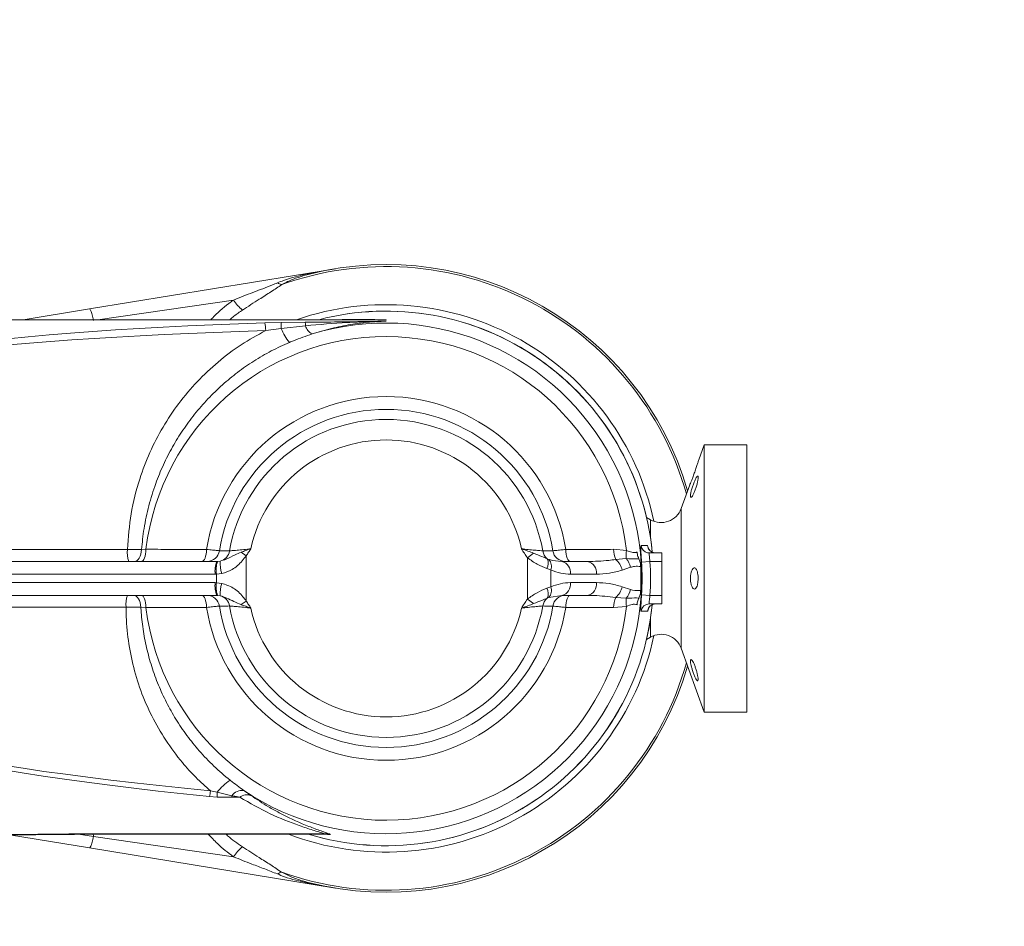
# Model space of a CAD drawing. Header units: millimetres. Extents: x 0 to 16820, y 0 to 11880.
# Tile 117 of 120: x 14844 to 15076, y 8327 to 8541. Entities that reach past the tile are written whole.
import ezdxf

# ---------------------------------------------------------------- set-up
doc = ezdxf.new("R2010")
doc.units = ezdxf.units.MM
doc.header["$LTSCALE"] = 20
doc.linetypes.add('PHANTOM', pattern=[12.7, 6.35, -1.27, 1.27, -1.27, 1.27, -1.27])
doc.styles.add('SLDTEXTSTYLE0', font='TXT', dxfattribs={"width": 0.605})
doc.dimstyles.new('SLDDIMSTYLE0', dxfattribs={"dimtxt": 140, "dimasz": 100, "dimexe": 0, "dimexo": 0.0625, "dimgap": 35, "dimtad": 1, "dimtoh": 1, "dimdec": 0, "dimrnd": 1e-09, "dimzin": 12, "dimdsep": 46, "dimtxsty": 'SLDTEXTSTYLE0', "dimsah": 1, "dimcen": 0.09, "dimadec": 0, "dimazin": 0, "dimtfac": 1, "dimtofl": 0, "dimtmove": 0, "dimatfit": 3, "dimfxl": 0, "dimfrac": 2, "dimtolj": 1, "dimtzin": 12, "dimarcsym": 0})

# ---------------------------------------------------------------- blocks, each defined once
blk = doc.blocks.new('*D18')
at = {"color": 7, "linetype": 'Continuous', "lineweight": 0}
for p, q in [((13699.83, 9477.35), (16388.41, 9477.35)), ((16358.41, 9477.35), (16358.41, 6644.47)), ((13848.53, 6644.47), (16388.41, 6644.47))]:
    blk.add_line(p, q, dxfattribs=at)
for points in [[(16358.41, 9477.35), (16343.41, 9377.35), (16373.41, 9377.35)], [(16358.41, 6644.47), (16373.41, 6744.47), (16343.41, 6744.47)]]:
    blk.add_solid(points, dxfattribs=at)
at = {"color": 7, "linetype": 'Continuous', "lineweight": 0, "insert": (16177.94, 7847.03), "char_height": 140, "attachment_point": 1, "rotation": 90, "style": 'SLDTEXTSTYLE0'}
blk.add_mtext('2833', dxfattribs=at)

msp = doc.modelspace()

# ---------------------------------------------------------------- linework, layer by layer
at = {"color": 7, "linetype": 'Continuous', "lineweight": 0}
for p, q in [((14860.41, 8473.02), (14918.4, 8482.5)), ((14844.77, 8470.47), (14860.41, 8473.02)), ((14930.33, 8470.47), (14776.33, 8470.47)), ((14930.33, 8470.48), (14930.33, 8470.47)), ((14930.33, 8470.47), (14930.33, 8470.4)), ((14930.33, 8470.14), (14930.33, 8470.12)), ((14930.33, 8470.12), (14930.33, 8470.1)), ((15005.33, 8440.97), (15004.04, 8437.43)), ((15015.33, 8440.97), (15005.33, 8440.97)), ((15005.33, 8440.97), (15005.33, 8377.97)), ((15015.33, 8440.97), (15015.33, 8377.97)), ((15001.89, 8431.5), (14999.86, 8425.93)), ((14992.66, 8423.31), (14991.7, 8423.87)), ((14992.42, 8415.47), (14995.33, 8415.47)), ((14993.66, 8415.48), (14993.9, 8415.47)), ((14995.33, 8415.47), (14995.33, 8413.47)), ((14811.63, 8413.47), (14890.41, 8413.47)), ((14890.41, 8413.47), (14890.58, 8413.47)), ((14971.71, 8413.47), (14977.81, 8413.47)), ((14990.33, 8412.26), (14990.33, 8409.47)), ((14995.33, 8413.47), (14995.33, 8405.47)), ((14990.33, 8409.47), (14990.33, 8406.67)), ((14890.41, 8405.47), (14810.5, 8405.47)), ((14977.81, 8405.47), (14971.71, 8405.47)), ((14995.33, 8405.47), (14995.33, 8403.47)), ((14995.33, 8403.47), (14992.42, 8403.47)), ((14991.7, 8395.06), (14992.66, 8395.62)), ((14999.86, 8393), (15005.33, 8377.97)), ((15005.33, 8377.97), (15015.33, 8377.97)), ((14860.41, 8345.91), (14841.56, 8348.99)), ((14861.1, 8349.17), (14916.08, 8349.17)), ((14861.32, 8348.65), (14861.29, 8349.29)), ((14861.32, 8348.65), (14861.31, 8348.62)), ((14918.4, 8336.43), (14860.41, 8345.91))]:
    msp.add_line(p, q, dxfattribs=at)
at = {"color": 8, "linetype": 'Continuous', "lineweight": 0}
for p, q in [((14894.33, 8475.11), (14862.37, 8470.47)), ((14901.72, 8469.74), (14905.59, 8469.81)), ((14905.59, 8469.81), (14911.26, 8469.86)), ((14905.61, 8468.39), (14901.93, 8467.91)), ((14911.31, 8469.05), (14905.61, 8468.39)), ((14999.86, 8425.93), (14999.86, 8393)), ((14992.66, 8423.31), (14992.66, 8418.87)), ((14787.37, 8416.32), (14869.34, 8416.32)), ((14872.67, 8416.27), (14873.72, 8416.34)), ((14983.95, 8416.33), (14986.98, 8416.06)), ((14897.36, 8414.81), (14896.14, 8415.64)), ((14897.36, 8414.81), (14897.36, 8404.12)), ((14963.62, 8414.36), (14965.08, 8415.41)), ((14963.62, 8404.57), (14963.62, 8414.36)), ((14968.3, 8414.12), (14968.67, 8413.96)), ((14984.43, 8413.95), (14986.94, 8414.14)), ((14890.58, 8413.47), (14891.21, 8413.55)), ((14969.15, 8411.46), (14968.23, 8411.78)), ((14969.15, 8411.46), (14969.15, 8407.47)), ((14987.9, 8412.09), (14985.93, 8411.43)), ((14990.53, 8413.34), (14992.52, 8413.47)), ((14995.33, 8413.47), (14992.52, 8413.47)), ((14890.02, 8410.47), (14811.24, 8410.47)), ((14890.33, 8410.47), (14890.02, 8410.47)), ((14891.56, 8410.62), (14890.33, 8410.47)), ((14890.33, 8408.46), (14890.33, 8410.47)), ((14979.88, 8410.47), (14973.79, 8410.47)), ((14810.12, 8408.47), (14890.02, 8408.47)), ((14890.02, 8408.47), (14890.33, 8408.46)), ((14890.33, 8408.46), (14891.56, 8408.31)), ((14968.23, 8407.15), (14969.15, 8407.47)), ((14973.79, 8408.47), (14979.88, 8408.47)), ((14985.93, 8407.51), (14987.9, 8406.84)), ((14890.58, 8405.46), (14890.41, 8405.47)), ((14891.21, 8405.39), (14890.58, 8405.46)), ((14965.08, 8403.52), (14963.62, 8404.57)), ((14968.67, 8404.97), (14968.3, 8404.81)), ((14971.71, 8405.47), (14968.67, 8404.97)), ((14986.94, 8404.79), (14984.43, 8404.99)), ((14992.52, 8405.47), (14990.53, 8405.59)), ((14992.52, 8405.47), (14995.33, 8405.47)), ((14869.02, 8402.73), (14787.41, 8402.73)), ((14873.72, 8402.6), (14872.51, 8402.67)), ((14896.14, 8403.29), (14897.36, 8404.12)), ((14986.98, 8402.87), (14983.95, 8402.6)), ((14992.66, 8400.06), (14992.66, 8395.62)), ((14890.5, 8357.92), (14888.7, 8358.02)), ((14888.91, 8359.37), (14890.51, 8359.03)), ((14890.51, 8359.03), (14893.96, 8358.24)), ((14893.95, 8357.88), (14890.5, 8357.92)), ((14857.82, 8349.13), (14861.32, 8348.65)), ((14861.08, 8349.27), (14915.82, 8349.27)), ((14861.31, 8348.62), (14894.33, 8343.82)), ((14916.23, 8336.83), (14911.8, 8337.65))]:
    msp.add_line(p, q, dxfattribs=at)
at = {"color": 8, "linetype": 'Continuous', "lineweight": 0, "flags": 128}
for points in [[(14872.67, 8416.27), (14872.62, 8415.71), (14872.52, 8415.18), (14872.35, 8414.7), (14872.14, 8414.28), (14871.89, 8413.93), (14871.61, 8413.68), (14871.31, 8413.52), (14870.99, 8413.47)], [(14873.72, 8416.34), (14873.69, 8415.77), (14873.62, 8415.23), (14873.52, 8414.73), (14873.39, 8414.3), (14873.23, 8413.94), (14873.04, 8413.68), (14872.85, 8413.52), (14872.65, 8413.47)], [(14887.98, 8416.29), (14887.95, 8415.73), (14887.89, 8415.2), (14887.78, 8414.71), (14887.65, 8414.28), (14887.49, 8413.94), (14887.31, 8413.68), (14887.12, 8413.52), (14886.92, 8413.47)], [(14973.74, 8413.47), (14973.54, 8413.52), (14973.35, 8413.68), (14973.17, 8413.94), (14973.01, 8414.28), (14972.88, 8414.71), (14972.78, 8415.2), (14972.71, 8415.73), (14972.68, 8416.29)], [(14990.44, 8417.21), (14990.72, 8417.21), (14991.92, 8417.22)], [(14870.73, 8405.47), (14871.07, 8405.41), (14871.39, 8405.26), (14871.68, 8405), (14871.95, 8404.66), (14872.17, 8404.24), (14872.34, 8403.76), (14872.46, 8403.23), (14872.51, 8402.67)], [(14872.65, 8405.47), (14872.85, 8405.41), (14873.04, 8405.25), (14873.23, 8404.99), (14873.39, 8404.63), (14873.52, 8404.2), (14873.62, 8403.7), (14873.69, 8403.16), (14873.72, 8402.6)], [(14886.92, 8405.47), (14887.12, 8405.41), (14887.31, 8405.25), (14887.49, 8405), (14887.65, 8404.65), (14887.78, 8404.22), (14887.89, 8403.73), (14887.95, 8403.2), (14887.98, 8402.64)], [(14972.68, 8402.64), (14972.71, 8403.2), (14972.78, 8403.73), (14972.88, 8404.22), (14973.01, 8404.65), (14973.17, 8405), (14973.35, 8405.25), (14973.54, 8405.41), (14973.74, 8405.47)], [(14991.92, 8401.71), (14991.64, 8401.72), (14990.44, 8401.72)]]:
    msp.add_lwpolyline(points, dxfattribs=at)
at = {"color": 7, "linetype": 'Continuous', "lineweight": 0, "flags": 128}
msp.add_lwpolyline([(14991.91, 8415.53), (14992.06, 8415.5), (14992.42, 8415.47)], dxfattribs=at)
at = {"color": 7, "linetype": 'Continuous', "lineweight": 30}
msp.add_arc((13699.83, 7139.47), 2337.88, 300, 180, dxfattribs=at)
at = {"color": 7, "linetype": 'PHANTOM', "lineweight": 30}
msp.add_arc((13699.83, 7139.47), 1536.4, 353.21587, 126.78413, dxfattribs=at)
at = {"color": 7, "linetype": 'Continuous', "lineweight": 0}
for centre, radius, start, end in [((14930.33, 8409.47), 74, 16.2154, 104.1134), ((14930.33, 8409.47), 63.03, 5.7222, 104.5966), ((14995.16, 8427.64), 5, 240, 340), ((14930.33, 8409.47), 63.03, 253.0454, 354.2348), ((14995.16, 8391.29), 5, 20, 120), ((14930.33, 8409.47), 74, 255.8866, 343.7846)]:
    msp.add_arc(centre, radius, start, end, dxfattribs=at)
at = {"color": 8, "linetype": 'Continuous', "lineweight": 0}
for centre, radius, start, end in [((14930.33, 8409.47), 73.53, 15.7139, 109.559), ((14912.11, 8482), 0.789, 246.7159, 282.7067), ((14906.57, 8482.57), 3.91, 241.1114, 257.3945), ((14904.03, 8481.69), 11.72, 214.1186, 229.8074), ((14930.33, 8409.47), 64.55, 12.0491, 109.0877), ((14930.33, 8409.47), 63.03, 5.6751, 104.5711), ((14930.33, 8409.47), 60.22, 236.1214, 106.8312), ((14894.28, 8467.96), 7.65, 359.6452, 13.4674), ((14857.88, 8468.33), 47.73, 0.0702, 1.778), ((14902.84, 8468.88), 8.47, 1.1555, 6.6253), ((14920.01, 8474.63), 4.16, 270.0062, 280.6786), ((14917.02, 8472.9), 12.27, 201.5725, 219.3292), ((14914.41, 8469.96), 3.23, 196.3533, 241.9484), ((14930.33, 8409.47), 57.03, 6.6386, 173.0811), ((14930.33, 8409.47), 42.89, 9.1601, 170.8399), ((14930.33, 8409.47), 39.86, 9.4223, 170.5777), ((14930.33, 8409.47), 37.49, 9.9801, 170.0199), ((14930.33, 8409.47), 32.66, 12.3749, 167.6251), ((14876.24, 8415.64), 6.93, 174.3599, 198.2592), ((14989.42, 8416.21), 5.47, 178.7379, 204.427), ((14993.1, 8414.97), 6.21, 169.9184, 187.7069), ((14992.42, 8417.46), 2, 187.254, 255.2805), ((14993.9, 8417.46), 2, 187.0792, 263.1706), ((14888.11, 8416.39), 2.93, 270.826, 352.0943), ((14890.48, 8416.41), 2.96, 284.3265, 351.2973), ((14970.24, 8416.44), 3.02, 189.1053, 230.1506), ((14966.02, 8413.02), 2.54, 330.5346, 25.6223), ((14966.74, 8412.3), 2.55, 340.8493, 40.7583), ((14972.55, 8416.39), 2.93, 187.9057, 269.174), ((14981.98, 8410.79), 4, 9.1582, 52.1659), ((14983.7, 8411.36), 4.27, 9.8833, 40.5967), ((14896.18, 8411.2), 6.2, 158.6171, 186.8289), ((14896.59, 8411.47), 6.34, 161.6359, 189.0843), ((14899.55, 8413.05), 8.35, 176.608, 196.8995), ((14971.15, 8410.86), 2.67, 351.5707, 77.7625), ((14977.24, 8410.86), 2.67, 351.5707, 77.7625), ((14930.33, 8409.47), 60.32, 356.3199, 3.6801), ((14930.33, 8409.47), 62.32, 356.3199, 3.6801), ((14896.18, 8407.73), 6.2, 173.1711, 201.3829), ((14896.59, 8407.46), 6.34, 170.9157, 198.3641), ((14899.55, 8405.88), 8.35, 163.1005, 183.392), ((14966.02, 8405.91), 2.54, 334.3777, 29.4654), ((14966.74, 8406.63), 2.55, 319.2417, 19.1507), ((14971.15, 8408.07), 2.67, 282.2375, 8.4293), ((14977.24, 8408.07), 2.67, 282.2375, 8.4293), ((14981.98, 8408.14), 4, 307.8341, 350.8418), ((14983.7, 8407.57), 4.27, 319.4033, 350.1167), ((14875.56, 8403.36), 6.57, 161.3368, 185.5533), ((14888.11, 8402.54), 2.93, 7.9057, 89.174), ((14890.48, 8402.52), 2.96, 8.7027, 75.6735), ((14970.24, 8402.49), 3.02, 129.8494, 170.8947), ((14972.55, 8402.54), 2.93, 90.826, 172.0943), ((14989.42, 8402.72), 5.47, 155.573, 181.2621), ((14993.1, 8403.96), 6.21, 172.2931, 190.0816), ((14930.33, 8409.47), 57.03, 186.9189, 353.3614), ((14930.33, 8409.47), 42.89, 189.1601, 350.8399), ((14930.33, 8409.47), 39.86, 189.4223, 350.5777), ((14930.33, 8409.47), 37.49, 189.9801, 350.0199), ((14930.33, 8409.47), 32.66, 192.3749, 347.6251), ((14930.33, 8409.47), 63.03, 253.0672, 354.2507), ((14992.42, 8401.47), 2, 90.0591, 172.7575), ((14993.9, 8401.47), 2, 90.0593, 172.926), ((14930.33, 8409.47), 64.55, 249.0822, 347.9509), ((14930.33, 8409.47), 73.53, 250.441, 344.2861), ((14899.96, 8352.03), 11.76, 123.0792, 143.4676), ((14876.99, 8360.53), 11.98, 347.8891, 354.4202), ((14722.17, 8360.23), 168.34, 359.2133, 359.5931), ((14841.84, 8359.45), 52.13, 358.273, 358.6729), ((14896.46, 8356.33), 3.15, 84.5832, 142.6704), ((14897.52, 8355.59), 2.85, 70.8798, 126.7552), ((14916.26, 8345.56), 3.73, 80.0063, 96.7271), ((14904.03, 8337.25), 11.72, 130.1926, 145.8814), ((14906.57, 8336.37), 3.91, 102.6055, 118.8886), ((14912.11, 8336.93), 0.789, 77.2933, 113.2841)]:
    msp.add_arc(centre, radius, start, end, dxfattribs=at)
for centre, major_axis, ratio, start_param, end_param in [((14955.05, 8450.47), (170.21, -1), 0.117359, 1.890137, 3.088596), ((14955.26, 8450.56), (170.21, -0.89), 0.105624, 1.890005, 3.085545), ((15145.48, 8388.47), (360.27, 3.55), 0.110588, 3.140421, 3.917904), ((15145.69, 8388.29), (360.27, 3.37), 0.10506, 3.140528, 3.918012)]:
    msp.add_ellipse(centre, major_axis=major_axis, ratio=ratio, start_param=start_param, end_param=end_param, dxfattribs=at)
for points, knots in [([(14904.68, 8479.15), (14905.17, 8479.35), (14907.43, 8480.28), (14909.88, 8480.84), (14911.8, 8481.28)], [0, 0, 0, 0, 0.2171205, 1, 1, 1, 1]), ([(14912.29, 8481.23), (14911.4, 8480.99), (14909.6, 8480.5), (14907.44, 8479.65), (14906.17, 8478.99), (14905.71, 8478.75)], [0, 0, 0, 0, 0.386833, 0.778536, 1, 1, 1, 1]), ([(14911.8, 8481.28), (14913.98, 8481.7), (14916.17, 8482.13), (14918.38, 8482.49), (14918.4, 8482.5)], [0, 0, 0, 0, 0.991785, 1, 1, 1, 1]), ([(14894.33, 8475.11), (14895.86, 8475.72), (14898.94, 8476.93), (14902.43, 8478.22), (14904.29, 8478.99), (14904.68, 8479.15)], [0, 0, 0, 0, 0.4412134, 0.8839496, 1, 1, 1, 1]), ([(14905.71, 8478.75), (14904.89, 8478.19), (14903.21, 8477.04), (14900.04, 8475.07), (14897.78, 8473.6), (14896.46, 8472.74)], [0, 0, 0, 0, 0.290221, 0.587404, 1, 1, 1, 1]), ([(14889.04, 8470.47), (14889.14, 8470.59), (14890.35, 8471.97), (14892.21, 8473.5), (14893.97, 8474.84), (14894.33, 8475.11)], [0, 0, 0, 0, 0.0730369, 0.8113565, 1, 1, 1, 1]), ([(14896.46, 8472.74), (14896.13, 8472.51), (14895.07, 8471.81), (14894.11, 8471.01), (14893.45, 8470.47)], [0, 0, 0, 0, 0.318569, 1, 1, 1, 1]), ([(14911.26, 8469.86), (14911.51, 8469.86), (14914.1, 8469.89), (14918.75, 8469.95), (14923.64, 8470.02), (14926.33, 8470.05), (14926.97, 8470.06), (14927.12, 8470.06), (14927.15, 8470.06)], [0, 0, 0, 0, 0.048033, 0.48801, 0.877759, 0.972095, 0.995539, 1, 1, 1, 1]), ([(14927.15, 8470.06), (14927.12, 8470.06), (14927.03, 8470.06), (14926.56, 8470.04), (14924.6, 8469.98), (14919.42, 8469.75), (14914.6, 8469.34), (14911.31, 8469.05)], [0, 0, 0, 0, 0.004213, 0.018384, 0.087645, 0.376747, 1, 1, 1, 1]), ([(14930.33, 8470.1), (14930.05, 8470.1), (14929.15, 8470.1), (14927.68, 8470.01), (14925.24, 8469.8), (14921.77, 8469.34), (14917.42, 8468.46), (14914.4, 8467.56), (14912.89, 8467.11)], [0, 0, 0, 0, 0.044359, 0.144074, 0.244864, 0.476163, 0.738138, 1, 1, 1, 1]), ([(14919.83, 8470.47), (14919.91, 8470.48), (14920.32, 8470.53), (14920.58, 8470.53), (14920.78, 8470.54)], [0, 0, 0, 0, 0.199312, 1, 1, 1, 1]), ([(14920.78, 8470.54), (14921.29, 8470.53), (14922.32, 8470.52), (14924.05, 8470.5), (14925.96, 8470.49), (14927.82, 8470.48), (14929.42, 8470.48), (14930.14, 8470.48), (14930.33, 8470.48)], [0, 0, 0, 0, 0.247399, 0.4944266, 0.6793802, 0.8623702, 0.9630643, 1, 1, 1, 1]), ([(14927.15, 8470.06), (14927.17, 8470.06), (14927.44, 8470.07), (14927.97, 8470.09), (14928.97, 8470.12), (14929.76, 8470.13), (14930.29, 8470.14), (14930.33, 8470.14)], [0, 0, 0, 0, 0.021385, 0.259538, 0.497682, 0.964488, 1, 1, 1, 1]), ([(14930.33, 8470.12), (14930.3, 8470.12), (14929.77, 8470.1), (14928.73, 8470.08), (14927.7, 8470.07), (14927.17, 8470.06), (14927.15, 8470.06)], [0, 0, 0, 0, 0.032906, 0.497353, 0.97751, 1, 1, 1, 1]), ([(14869.34, 8416.32), (14869.56, 8419.13), (14870, 8424.75), (14871.93, 8432.41), (14874.53, 8439.23), (14877.62, 8445.2), (14881.35, 8450.8), (14885.71, 8455.96), (14890.64, 8460.58), (14896.03, 8464.67), (14899.97, 8466.83), (14901.93, 8467.91)], [0, 0, 0, 0, 0.131609, 0.263201, 0.3679, 0.472923, 0.577614, 0.683203, 0.789135, 0.894725, 1, 1, 1, 1]), ([(14912.89, 8467.11), (14911.41, 8466.61), (14909.61, 8466), (14907.84, 8465.26), (14907.53, 8465.12)], [0, 0, 0, 0, 0.822312, 1, 1, 1, 1]), ([(14907.53, 8465.12), (14906.09, 8464.47), (14903.2, 8463.17), (14899.13, 8460.78), (14895.28, 8458.11), (14891.66, 8455.13), (14888.27, 8451.83), (14885.16, 8448.26), (14882.38, 8444.48), (14879.91, 8440.49), (14877.76, 8436.26), (14875.86, 8431.63), (14874.31, 8426.61), (14873.19, 8421.4), (14872.84, 8417.92), (14872.67, 8416.27)], [0, 0, 0, 0, 0.075033, 0.150584, 0.224146, 0.297707, 0.373297, 0.448887, 0.522534, 0.596181, 0.671839, 0.747498, 0.833936, 0.921139, 1, 1, 1, 1]), ([(14869.34, 8416.32), (14869.93, 8416.31), (14871.01, 8416.28), (14872.11, 8416.27), (14872.59, 8416.27), (14872.67, 8416.27)], [0, 0, 0, 0, 0.498976, 0.91802, 1, 1, 1, 1]), ([(14873.72, 8416.34), (14875.58, 8416.33), (14880.34, 8416.32), (14885.1, 8416.3), (14887.98, 8416.29)], [0, 0, 0, 0, 0.392895, 1, 1, 1, 1]), ([(14887.98, 8416.29), (14888.49, 8416.24), (14889.5, 8416.15), (14890.53, 8416.04), (14890.86, 8416.01), (14891.01, 8415.99)], [0, 0, 0, 0, 0.359556, 0.720497, 1, 1, 1, 1]), ([(14893.41, 8415.96), (14893.52, 8415.97), (14893.83, 8416), (14894.8, 8416.08), (14896.31, 8416.23), (14897.61, 8416.37), (14898.32, 8416.45), (14898.43, 8416.47)], [0, 0, 0, 0, 0.158273, 0.415225, 0.679565, 0.950411, 1, 1, 1, 1]), ([(14896.14, 8415.64), (14896.5, 8415.77), (14897.24, 8416.05), (14898.02, 8416.32), (14898.42, 8416.46), (14898.43, 8416.47)], [0, 0, 0, 0, 0.487842, 0.993773, 1, 1, 1, 1]), ([(14898.43, 8416.47), (14898.42, 8416.46), (14898.25, 8416.18), (14897.9, 8415.62), (14897.54, 8415.08), (14897.36, 8414.81)], [0, 0, 0, 0, 0.007851, 0.504037, 1, 1, 1, 1]), ([(14962.24, 8416.47), (14962.77, 8416.4), (14963.88, 8416.27), (14965.4, 8416.12), (14966.64, 8416.01), (14967.05, 8415.98), (14967.26, 8415.96)], [0, 0, 0, 0, 0.240696, 0.497659, 0.749654, 1, 1, 1, 1]), ([(14962.24, 8416.47), (14962.24, 8416.46), (14962.5, 8416.37), (14963, 8416.2), (14963.97, 8415.85), (14964.64, 8415.59), (14965.08, 8415.41)], [0, 0, 0, 0, 0.004947, 0.262698, 0.517771, 1, 1, 1, 1]), ([(14963.62, 8414.36), (14963.38, 8414.7), (14962.91, 8415.39), (14962.46, 8416.1), (14962.24, 8416.46), (14962.24, 8416.47)], [0, 0, 0, 0, 0.496594, 0.993853, 1, 1, 1, 1]), ([(14969.65, 8415.99), (14969.85, 8416.01), (14970.25, 8416.05), (14971.36, 8416.17), (14972.27, 8416.25), (14972.68, 8416.29)], [0, 0, 0, 0, 0.356143, 0.710939, 1, 1, 1, 1]), ([(14972.68, 8416.29), (14974.55, 8416.3), (14978.3, 8416.31), (14982.06, 8416.32), (14983.95, 8416.33)], [0, 0, 0, 0, 0.4975229, 1, 1, 1, 1]), ([(14986.98, 8416.06), (14987.11, 8416.01), (14987.64, 8415.81), (14988.42, 8415.52), (14989.04, 8415.54), (14989.35, 8415.63), (14989.43, 8415.67), (14989.48, 8415.69)], [0, 0, 0, 0, 0.1381285, 0.5312088, 0.8449534, 0.9129929, 1, 1, 1, 1]), ([(14990.44, 8417.21), (14990.42, 8417.19), (14990.37, 8417.14), (14990.35, 8416.68), (14990.38, 8415.81), (14990.45, 8414.65), (14990.5, 8413.77), (14990.53, 8413.34)], [0, 0, 0, 0, 0.143824, 0.359829, 0.574922, 0.788206, 1, 1, 1, 1]), ([(14992.13, 8416.63), (14992.1, 8416.77), (14992.01, 8417.14), (14991.95, 8417.19), (14991.92, 8417.22)], [0, 0, 0, 0, 0.368752, 1, 1, 1, 1]), ([(14891.01, 8415.99), (14891.53, 8415.99), (14892.33, 8415.98), (14893.13, 8415.97), (14893.41, 8415.96)], [0, 0, 0, 0, 0.655328, 1, 1, 1, 1]), ([(14891.21, 8413.55), (14891.69, 8413.69), (14892.94, 8414.08), (14894.39, 8414.94), (14895.66, 8415.44), (14896.14, 8415.64)], [0, 0, 0, 0, 0.276676, 0.722799, 1, 1, 1, 1]), ([(14897.36, 8414.81), (14897.05, 8414.41), (14896.11, 8413.17), (14894.25, 8411.48), (14892.4, 8410.89), (14891.56, 8410.62)], [0, 0, 0, 0, 0.207447, 0.640109, 1, 1, 1, 1]), ([(14968.23, 8411.78), (14967.47, 8412.08), (14965.92, 8412.7), (14964.4, 8413.8), (14963.62, 8414.36)], [0, 0, 0, 0, 0.490495, 1, 1, 1, 1]), ([(14965.08, 8415.41), (14965.78, 8415.14), (14967.05, 8414.64), (14967.91, 8414.28), (14968.3, 8414.12)], [0, 0, 0, 0, 0.545417, 1, 1, 1, 1]), ([(14967.26, 8415.96), (14967.78, 8415.97), (14968.58, 8415.98), (14969.38, 8415.99), (14969.65, 8415.99)], [0, 0, 0, 0, 0.655328, 1, 1, 1, 1]), ([(14968.67, 8413.96), (14968.74, 8413.94), (14969.74, 8413.59), (14970.76, 8413.53), (14971.71, 8413.47)], [0, 0, 0, 0, 0.0664381, 1, 1, 1, 1]), ([(14977.81, 8413.47), (14979.49, 8413.5), (14981.71, 8413.55), (14983.91, 8413.87), (14984.43, 8413.95)], [0, 0, 0, 0, 0.759869, 1, 1, 1, 1]), ([(14986.94, 8414.14), (14987.79, 8414.09), (14988.88, 8414.03), (14989.73, 8414.07), (14989.91, 8414.08)], [0, 0, 0, 0, 0.781846, 1, 1, 1, 1]), ([(14992.52, 8413.47), (14992.49, 8413.69), (14992.44, 8414.14), (14992.37, 8414.74), (14992.33, 8415.19), (14992.35, 8415.43), (14992.4, 8415.46), (14992.42, 8415.47)], [0, 0, 0, 0, 0.21572, 0.430997, 0.645175, 0.858172, 1, 1, 1, 1]), ([(14973.79, 8410.47), (14973.01, 8410.5), (14971.44, 8410.57), (14969.92, 8411.16), (14969.15, 8411.46)], [0, 0, 0, 0, 0.493787, 1, 1, 1, 1]), ([(14985.93, 8411.43), (14984.94, 8411.14), (14982.94, 8410.57), (14980.91, 8410.5), (14979.88, 8410.47)], [0, 0, 0, 0, 0.496034, 1, 1, 1, 1]), ([(14990.33, 8412.26), (14989.84, 8412.31), (14989.03, 8412.4), (14988.23, 8412.18), (14987.9, 8412.09)], [0, 0, 0, 0, 0.597569, 1, 1, 1, 1]), ([(14891.56, 8408.31), (14892.49, 8408), (14894.41, 8407.37), (14896.22, 8405.64), (14897.1, 8404.47), (14897.36, 8404.12)], [0, 0, 0, 0, 0.398134, 0.822909, 1, 1, 1, 1]), ([(14963.62, 8404.57), (14964.38, 8405.12), (14965.9, 8406.22), (14967.45, 8406.84), (14968.23, 8407.15)], [0, 0, 0, 0, 0.496148, 1, 1, 1, 1]), ([(14969.15, 8407.47), (14969.9, 8407.76), (14971.42, 8408.35), (14972.99, 8408.43), (14973.79, 8408.47)], [0, 0, 0, 0, 0.492917, 1, 1, 1, 1]), ([(14979.88, 8408.47), (14980.89, 8408.43), (14982.93, 8408.36), (14984.92, 8407.79), (14985.93, 8407.51)], [0, 0, 0, 0, 0.49657, 1, 1, 1, 1]), ([(14987.9, 8406.84), (14988.62, 8406.69), (14989.35, 8406.53), (14990.16, 8406.64), (14990.25, 8406.66), (14990.33, 8406.67)], [0, 0, 0, 0, 0.886641, 0.904051, 1, 1, 1, 1]), ([(14896.14, 8403.29), (14895.55, 8403.53), (14894.35, 8404.01), (14892.88, 8404.86), (14891.75, 8405.22), (14891.21, 8405.39)], [0, 0, 0, 0, 0.3415365, 0.6899253, 1, 1, 1, 1]), ([(14962.24, 8402.47), (14962.24, 8402.47), (14962.46, 8402.83), (14962.91, 8403.54), (14963.38, 8404.23), (14963.62, 8404.57)], [0, 0, 0, 0, 0.0061471, 0.5034058, 1, 1, 1, 1]), ([(14968.3, 8404.81), (14967.9, 8404.64), (14967.03, 8404.29), (14965.76, 8403.79), (14965.08, 8403.52)], [0, 0, 0, 0, 0.467899, 1, 1, 1, 1]), ([(14984.43, 8404.99), (14982.76, 8405.18), (14980.55, 8405.45), (14978.34, 8405.46), (14977.81, 8405.47)], [0, 0, 0, 0, 0.760384, 1, 1, 1, 1]), ([(14989.91, 8404.85), (14989.21, 8404.86), (14988.31, 8404.87), (14987.19, 8404.81), (14986.94, 8404.79)], [0, 0, 0, 0, 0.779972, 1, 1, 1, 1]), ([(14990.53, 8405.59), (14990.51, 8405.3), (14990.47, 8404.56), (14990.4, 8403.47), (14990.36, 8402.5), (14990.36, 8401.85), (14990.41, 8401.76), (14990.44, 8401.72)], [0, 0, 0, 0, 0.145033, 0.356426, 0.568928, 0.78378, 1, 1, 1, 1]), ([(14992.42, 8403.47), (14992.39, 8403.49), (14992.34, 8403.53), (14992.34, 8403.87), (14992.39, 8404.37), (14992.45, 8404.94), (14992.5, 8405.31), (14992.52, 8405.47)], [0, 0, 0, 0, 0.2130811, 0.4254405, 0.6379992, 0.8521681, 1, 1, 1, 1]), ([(14888.91, 8359.37), (14887.74, 8360.42), (14885.41, 8362.53), (14881.83, 8366.49), (14878.28, 8371.27), (14874.99, 8376.97), (14872.38, 8382.98), (14870.51, 8389.21), (14869.35, 8395.59), (14869.03, 8400.13), (14869.02, 8402.51), (14869.02, 8402.73)], [0, 0, 0, 0, 0.0960546, 0.1921084, 0.325528, 0.4593852, 0.5927984, 0.7239359, 0.8554962, 0.9866335, 1, 1, 1, 1]), ([(14872.51, 8402.67), (14871.98, 8402.69), (14871.04, 8402.72), (14869.79, 8402.73), (14869.18, 8402.73), (14869.02, 8402.73)], [0, 0, 0, 0, 0.498869, 0.8759, 1, 1, 1, 1]), ([(14872.51, 8402.67), (14872.52, 8402.46), (14872.62, 8400.74), (14872.97, 8397.53), (14873.81, 8393.07), (14875.02, 8388.65), (14876.59, 8384.33), (14878.5, 8380.2), (14880.74, 8376.22), (14883.31, 8372.4), (14886.31, 8368.69), (14889.68, 8365.13), (14892.25, 8362.97), (14893.54, 8361.89)], [0, 0, 0, 0, 0.013893, 0.10901, 0.204127, 0.301803, 0.399478, 0.495059, 0.59064, 0.688825, 0.787011, 0.893078, 1, 1, 1, 1]), ([(14887.98, 8402.64), (14886.11, 8402.63), (14881.36, 8402.61), (14876.6, 8402.6), (14873.72, 8402.6)], [0, 0, 0, 0, 0.392895, 1, 1, 1, 1]), ([(14891.01, 8402.94), (14890.86, 8402.93), (14890.53, 8402.89), (14889.5, 8402.79), (14888.49, 8402.69), (14887.98, 8402.64)], [0, 0, 0, 0, 0.279503, 0.640444, 1, 1, 1, 1]), ([(14893.41, 8402.97), (14892.88, 8402.96), (14892.08, 8402.95), (14891.28, 8402.94), (14891.01, 8402.94)], [0, 0, 0, 0, 0.655328, 1, 1, 1, 1]), ([(14898.43, 8402.47), (14898.32, 8402.48), (14897.61, 8402.57), (14896.31, 8402.71), (14894.8, 8402.85), (14893.83, 8402.93), (14893.52, 8402.96), (14893.41, 8402.97)], [0, 0, 0, 0, 0.049589, 0.320435, 0.584775, 0.841727, 1, 1, 1, 1]), ([(14898.43, 8402.47), (14898.42, 8402.47), (14898.02, 8402.61), (14897.24, 8402.88), (14896.5, 8403.16), (14896.14, 8403.29)], [0, 0, 0, 0, 0.006227, 0.512158, 1, 1, 1, 1]), ([(14897.36, 8404.12), (14897.54, 8403.85), (14897.9, 8403.31), (14898.25, 8402.75), (14898.42, 8402.47), (14898.43, 8402.47)], [0, 0, 0, 0, 0.495963, 0.992149, 1, 1, 1, 1]), ([(14965.08, 8403.52), (14964.64, 8403.34), (14963.97, 8403.08), (14963, 8402.74), (14962.5, 8402.56), (14962.24, 8402.47), (14962.24, 8402.47)], [0, 0, 0, 0, 0.482229, 0.737302, 0.995053, 1, 1, 1, 1]), ([(14967.26, 8402.97), (14967.05, 8402.95), (14966.64, 8402.92), (14965.4, 8402.81), (14963.88, 8402.66), (14962.77, 8402.53), (14962.24, 8402.47)], [0, 0, 0, 0, 0.250346, 0.502341, 0.759304, 1, 1, 1, 1]), ([(14969.65, 8402.94), (14969.13, 8402.95), (14968.33, 8402.96), (14967.53, 8402.96), (14967.26, 8402.97)], [0, 0, 0, 0, 0.655328, 1, 1, 1, 1]), ([(14972.68, 8402.64), (14972.27, 8402.68), (14971.36, 8402.77), (14970.25, 8402.88), (14969.85, 8402.92), (14969.65, 8402.94)], [0, 0, 0, 0, 0.289061, 0.643857, 1, 1, 1, 1]), ([(14983.95, 8402.6), (14983.08, 8402.6), (14979.32, 8402.61), (14975.57, 8402.63), (14972.68, 8402.64)], [0, 0, 0, 0, 0.231224, 1, 1, 1, 1]), ([(14989.48, 8403.24), (14989.4, 8403.28), (14989.14, 8403.39), (14988.72, 8403.41), (14987.99, 8403.27), (14987.44, 8403.05), (14986.98, 8402.87)], [0, 0, 0, 0, 0.1446127, 0.4388562, 0.5287208, 1, 1, 1, 1]), ([(14991.92, 8401.71), (14991.94, 8401.74), (14992, 8401.79), (14992.08, 8402.01), (14992.14, 8402.31), (14992.14, 8402.32)], [0, 0, 0, 0, 0.387976, 0.989815, 1, 1, 1, 1]), ([(14893.54, 8361.89), (14893.57, 8361.87), (14894.63, 8361.02), (14895.71, 8360.24), (14896.76, 8359.47)], [0, 0, 0, 0, 0.022689, 1, 1, 1, 1]), ([(14893.96, 8358.24), (14894.26, 8358.18), (14894.82, 8358.06), (14895.42, 8357.94), (14895.72, 8357.88), (14895.79, 8357.87), (14895.81, 8357.87), (14895.81, 8357.87)], [0, 0, 0, 0, 0.494943, 0.89188, 0.966964, 0.990433, 1, 1, 1, 1]), ([(14896.76, 8359.47), (14896.99, 8359.31), (14897.57, 8358.89), (14898.12, 8358.51), (14898.45, 8358.28)], [0, 0, 0, 0, 0.387838, 1, 1, 1, 1]), ([(14898.45, 8358.28), (14899.83, 8357.36), (14902.04, 8355.9), (14906.36, 8353.5), (14910.32, 8351.65), (14914.4, 8350.12), (14916.07, 8349.53), (14916.9, 8349.24)], [0, 0, 0, 0, 0.215485, 0.343538, 0.668107, 0.834318, 1, 1, 1, 1]), ([(14895.81, 8357.87), (14895.81, 8357.87), (14895.19, 8357.86), (14894.56, 8357.87), (14893.95, 8357.88)], [0, 0, 0, 0, 0.008788, 1, 1, 1, 1]), ([(14915.82, 8349.27), (14914.92, 8349.55), (14913.11, 8350.09), (14908.71, 8351.55), (14902.9, 8353.85), (14898.21, 8356.51), (14895.81, 8357.87)], [0, 0, 0, 0, 0.160097, 0.3207851, 0.652366, 1, 1, 1, 1]), ([(14799.55, 8348.68), (14800.52, 8348.69), (14811.23, 8348.77), (14831.73, 8348.96), (14851.27, 8349.17), (14861.08, 8349.27)], [0, 0, 0, 0, 0.047418, 0.522231, 1, 1, 1, 1]), ([(14894.33, 8343.82), (14893.03, 8344.83), (14890.88, 8346.5), (14889.11, 8348.41), (14888.41, 8349.17)], [0, 0, 0, 0, 0.603867, 1, 1, 1, 1]), ([(14892.54, 8349.17), (14892.68, 8349.04), (14893.85, 8347.95), (14895.24, 8347.01), (14896.46, 8346.2)], [0, 0, 0, 0, 0.121958, 1, 1, 1, 1]), ([(14916.04, 8349.17), (14916.06, 8349.17), (14916.13, 8349.17), (14916.19, 8349.17), (14916.21, 8349.18), (14916.18, 8349.2), (14916.13, 8349.21), (14916, 8349.24), (14915.89, 8349.26), (14915.82, 8349.27)], [0, 0, 0, 0, 0.069016, 0.239586, 0.411594, 0.43299, 0.631181, 0.765643, 1, 1, 1, 1]), ([(14916.9, 8349.24), (14916.97, 8349.22), (14917.14, 8349.15), (14917.3, 8349.07), (14917.2, 8349.04), (14916.82, 8349.06), (14916.38, 8349.13), (14916.12, 8349.17)], [0, 0, 0, 0, 0.11206, 0.298079, 0.512825, 0.722849, 1, 1, 1, 1]), ([(14896.46, 8346.2), (14897.77, 8345.34), (14900, 8343.88), (14903.17, 8341.92), (14904.86, 8340.76), (14905.71, 8340.18)], [0, 0, 0, 0, 0.408576, 0.702298, 1, 1, 1, 1]), ([(14904.68, 8339.79), (14903.7, 8340.18), (14901.73, 8340.97), (14898.25, 8342.27), (14895.78, 8343.25), (14894.33, 8343.82)], [0, 0, 0, 0, 0.290304, 0.582898, 1, 1, 1, 1]), ([(14911.8, 8337.65), (14909.95, 8338.08), (14907.5, 8338.63), (14905.23, 8339.56), (14904.68, 8339.79)], [0, 0, 0, 0, 0.7548038, 1, 1, 1, 1]), ([(14905.71, 8340.18), (14906.55, 8339.76), (14908.22, 8338.92), (14910.45, 8338.18), (14911.84, 8337.82), (14912.29, 8337.7)], [0, 0, 0, 0, 0.400386, 0.805489, 1, 1, 1, 1]), ([(14918.4, 8336.43), (14918.38, 8336.44), (14917.88, 8336.52), (14917.38, 8336.62), (14916.91, 8336.71)], [0, 0, 0, 0, 0.036352, 1, 1, 1, 1])]:
    msp.add_open_spline(points, degree=3, knots=knots, dxfattribs=at)
at = {"color": 7, "linetype": 'Continuous', "lineweight": 0}
for points, knots in [([(14861.31, 8470.31), (14861.21, 8470.78), (14860.99, 8471.72), (14860.69, 8472.66), (14860.51, 8472.99), (14860.43, 8473.02), (14860.42, 8473.02), (14860.41, 8473.02)], [0, 0, 0, 0, 0.3012191, 0.6024362, 0.9037004, 0.9875715, 1, 1, 1, 1]), ([(14920.07, 8470.47), (14920.07, 8470.47), (14920.08, 8470.47), (14920.05, 8470.47), (14920.02, 8470.47), (14920, 8470.47), (14920, 8470.47)], [0, 0, 0, 0, 0.030792, 0.568705, 0.983401, 1, 1, 1, 1]), ([(15001.89, 8431.5), (15001.89, 8431.5), (15001.89, 8431.5), (15002.03, 8431.84), (15002.27, 8432.44), (15002.6, 8433.29), (15002.97, 8434.3), (15003.35, 8435.37), (15003.69, 8436.34), (15003.92, 8437.05), (15004.05, 8437.43), (15004.05, 8437.43), (15004.04, 8437.43)], [0, 0, 0, 0, 0.066748, 0.163149, 0.262862, 0.369248, 0.48259, 0.599959, 0.716632, 0.82864, 0.934609, 1, 1, 1, 1]), ([(15002.09, 8429.34), (15002.07, 8429.17), (15002.04, 8428.84), (15002.11, 8428.61), (15002.27, 8428.61), (15002.51, 8428.87), (15002.8, 8429.38), (15003.13, 8430.12), (15003.43, 8431), (15003.67, 8431.9), (15003.83, 8432.68), (15003.89, 8433.26), (15003.86, 8433.58), (15003.74, 8433.65), (15003.55, 8433.46), (15003.3, 8433.02), (15002.99, 8432.35), (15002.67, 8431.5), (15002.37, 8430.6), (15002.17, 8429.84), (15002.11, 8429.48), (15002.09, 8429.34)], [0, 0, 0, 0, 0.048504, 0.097006, 0.145845, 0.197225, 0.252116, 0.309939, 0.368744, 0.426172, 0.48072, 0.53234, 0.582127, 0.631635, 0.682363, 0.735428, 0.791299, 0.849462, 0.908205, 0.965014, 1, 1, 1, 1]), ([(14992.12, 8416.62), (14992.12, 8416.62), (14992.11, 8416.64), (14992.13, 8416.6), (14992.17, 8416.49), (14992.29, 8416.29), (14992.52, 8416), (14992.94, 8415.71), (14993.22, 8415.51), (14993.79, 8415.51), (14993.22, 8415.51), (14992.94, 8415.71), (14992.52, 8416), (14992.29, 8416.29), (14992.17, 8416.49), (14992.13, 8416.6), (14992.11, 8416.64), (14992.12, 8416.62), (14992.12, 8416.62)], [0, 0, 0, 0, 0.008659, 0.062108, 0.110084, 0.168676, 0.2467, 0.341264, 0.455018, 0.5, 0.544982, 0.658736, 0.7533, 0.831324, 0.889916, 0.937892, 0.991341, 1, 1, 1, 1]), ([(14989.48, 8415.69), (14989.53, 8415.33), (14989.6, 8414.75), (14989.83, 8414.27), (14989.91, 8414.08)], [0, 0, 0, 0, 0.612771, 1, 1, 1, 1]), ([(14989.91, 8414.08), (14990.03, 8413.8), (14990.27, 8413.24), (14990.31, 8412.59), (14990.33, 8412.26)], [0, 0, 0, 0, 0.496391, 1, 1, 1, 1]), ([(15002.32, 8407.78), (15002.4, 8407.58), (15002.57, 8407.19), (15002.89, 8406.94), (15003.21, 8406.97), (15003.5, 8407.32), (15003.72, 8407.94), (15003.85, 8408.73), (15003.89, 8409.57), (15003.83, 8410.37), (15003.7, 8411.08), (15003.49, 8411.62), (15003.22, 8411.95), (15002.91, 8412), (15002.59, 8411.75), (15002.3, 8411.2), (15002.11, 8410.44), (15002.04, 8409.61), (15002.08, 8408.79), (15002.18, 8408.18), (15002.28, 8407.88), (15002.32, 8407.78)], [0, 0, 0, 0, 0.056343, 0.112598, 0.170918, 0.229574, 0.286319, 0.340026, 0.391017, 0.440575, 0.490281, 0.541557, 0.595374, 0.651969, 0.710512, 0.768993, 0.824894, 0.876841, 0.92579, 0.974223, 1, 1, 1, 1]), ([(14989.91, 8404.85), (14989.89, 8404.8), (14989.71, 8404.45), (14989.55, 8403.9), (14989.5, 8403.4), (14989.48, 8403.24)], [0, 0, 0, 0, 0.122024, 0.7349, 1, 1, 1, 1]), ([(14990.33, 8406.67), (14990.31, 8406.34), (14990.27, 8405.68), (14990.03, 8405.13), (14989.91, 8404.85)], [0, 0, 0, 0, 0.510067, 1, 1, 1, 1]), ([(14992.12, 8402.32), (14992.12, 8402.32), (14992.12, 8402.31), (14992.17, 8402.43), (14992.3, 8402.67), (14992.61, 8403.03), (14993.14, 8403.34), (14993.62, 8403.5), (14993.87, 8403.46), (14993.89, 8403.45)], [0, 0, 0, 0, 0.092655, 0.192494, 0.302809, 0.497083, 0.723754, 0.97564, 1, 1, 1, 1]), ([(15002.72, 8387.3), (15002.83, 8387.01), (15003.05, 8386.44), (15003.37, 8385.78), (15003.63, 8385.37), (15003.8, 8385.27), (15003.88, 8385.47), (15003.87, 8385.92), (15003.77, 8386.55), (15003.6, 8387.31), (15003.36, 8388.14), (15003.06, 8388.96), (15002.74, 8389.67), (15002.44, 8390.17), (15002.19, 8390.37), (15002.06, 8390.25), (15002.04, 8389.86), (15002.13, 8389.29), (15002.31, 8388.58), (15002.52, 8387.88), (15002.67, 8387.46), (15002.72, 8387.3)], [0, 0, 0, 0, 0.058695, 0.117406, 0.175323, 0.230577, 0.282791, 0.332863, 0.382298, 0.43264, 0.485115, 0.540364, 0.598122, 0.656943, 0.714406, 0.768338, 0.818514, 0.866861, 0.916006, 0.967952, 1, 1, 1, 1]), ([(14800.35, 8348.65), (14800.46, 8348.65), (14809.52, 8348.7), (14828.37, 8348.86), (14848.52, 8349.04), (14859.7, 8349.15), (14861.1, 8349.16)], [0, 0, 0, 0, 0.005121, 0.448019, 0.930911, 1, 1, 1, 1]), ([(14861.08, 8349.27), (14861.08, 8349.27), (14861.08, 8349.2), (14861.09, 8349.19), (14861.1, 8349.18)], [0, 0, 0, 0, 0.064645, 1, 1, 1, 1]), ([(14916.04, 8349.17), (14916.09, 8349.17), (14916.2, 8349.17), (14916.29, 8349.16), (14916.31, 8349.16), (14916.31, 8349.16)], [0, 0, 0, 0, 0.263536, 0.656582, 1, 1, 1, 1]), ([(14860.41, 8345.91), (14860.42, 8345.91), (14860.43, 8345.91), (14860.51, 8345.94), (14860.69, 8346.27), (14860.99, 8347.21), (14861.21, 8348.15), (14861.31, 8348.62)], [0, 0, 0, 0, 0.012428, 0.0963, 0.397564, 0.698781, 1, 1, 1, 1])]:
    msp.add_open_spline(points, degree=3, knots=knots, dxfattribs=at)

# ---------------------------------------------------------------- dimensions: what is measured, and where the dimension line sits
dim = msp.add_linear_dim(base=(16358.41, 6644.47), p1=(13699.83, 9477.35), p2=(13848.53, 6644.47), angle=90, dimstyle='SLDDIMSTYLE0', dxfattribs=at)
dim.commit()
dim.dimension.update_dxf_attribs({"geometry": '*D18', "text_midpoint": (16358.41, 8060.91), "dimtype": 160})

doc.saveas('drawing.dxf')
